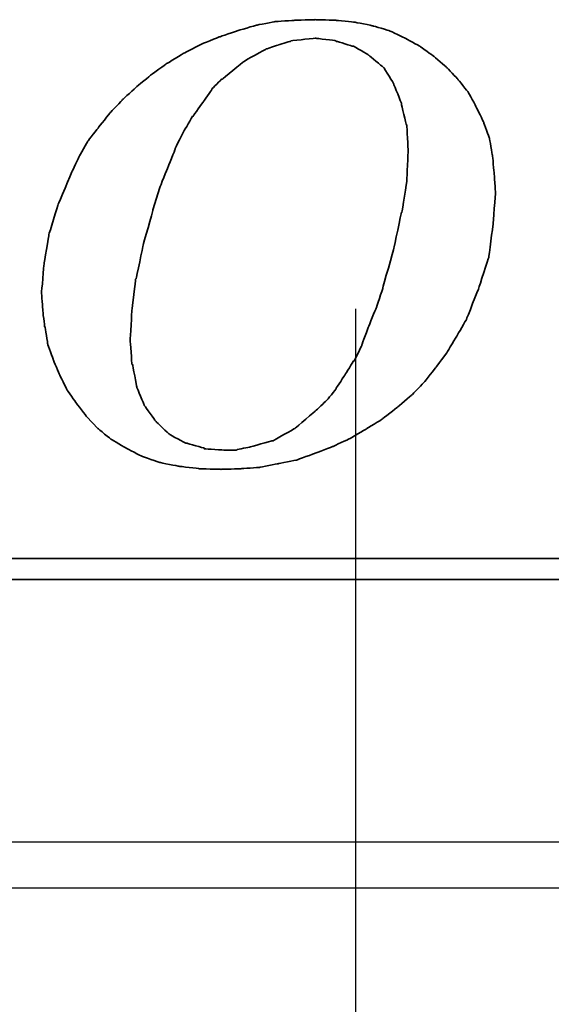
# Model space of a CAD drawing. Header units: millimetres. Extents: x -2774 to 3135, y -1571 to 860.
# Tile 241 of 256: x -2391.53 to -2385.76, y -223.42 to -212.73. Entities that reach past the tile are written whole.
import ezdxf

# ---------------------------------------------------------------- set-up
doc = ezdxf.new("R2010")
doc.units = ezdxf.units.MM
doc.layers.get('0').update_dxf_attribs({"linetype": 'CONTINUOUS'})
doc.layers.add('DIM', color=4, linetype='CONTINUOUS')
doc.layers.add('layer 1', color=7, linetype='CONTINUOUS')

# ---------------------------------------------------------------- blocks, each defined once
blk = doc.blocks.new('TBI MOTION logo(完整正式版)')
at = {"layer": 'layer 1', "color": 22, "lineweight": 35}
for points, knots in [([(-11.34375, -6.98375), (-11.34375, -6.98375), (-10.91375, -7.43875), (-10.91375, -7.43875), (-10.91375, -7.43875), (-10.91375, -7.43875), (-10.38625, -7.87125), (-10.38625, -7.87125), (-10.38625, -7.87125), (-10.38625, -7.87125), (-9.81125, -8.20375), (-9.81125, -8.20375), (-9.81125, -8.20375), (-9.81125, -8.20375), (-9.21125, -8.51875), (-9.21125, -8.51875), (-9.21125, -8.51875), (-9.21125, -8.51875), (-8.51625, -8.75875), (-8.51625, -8.75875), (-8.51625, -8.75875), (-8.51625, -8.75875), (-7.77125, -8.90375), (-7.77125, -8.90375), (-7.77125, -8.90375), (-7.77125, -8.90375), (-6.97875, -8.99875), (-6.97875, -8.99875), (-6.97875, -8.99875), (-6.97875, -8.99875), (-6.14125, -9.02375), (-6.14125, -9.02375), (-6.14125, -9.02375), (-6.14125, -9.02375), (-5.37125, -8.99875), (-5.37125, -8.99875), (-5.37125, -8.99875), (-5.37125, -8.99875), (-4.65375, -8.94875), (-4.65375, -8.94875), (-4.65375, -8.94875), (-4.65375, -8.94875), (-3.93375, -8.80625), (-3.93375, -8.80625), (-3.93375, -8.80625), (-3.93375, -8.80625), (-3.21375, -8.66375), (-3.21375, -8.66375), (-3.21375, -8.66375), (-3.21375, -8.66375), (-2.49375, -8.39875), (-2.49375, -8.39875), (-2.49375, -8.39875), (-2.49375, -8.39875), (-1.79875, -8.13375), (-1.79875, -8.13375), (-1.79875, -8.13375), (-1.79875, -8.13375), (-1.17375, -7.84375), (-1.17375, -7.84375), (-1.17375, -7.84375), (-1.17375, -7.84375), (-0.52375, -7.46375), (-0.52375, -7.46375), (-0.52375, -7.46375), (-0.52375, -7.46375), (0.10124, -7.07875), (0.10124, -7.07875), (0.10124, -7.07875), (0.10124, -7.07875), (0.67625, -6.62375), (0.67625, -6.62375), (0.67625, -6.62375), (0.67625, -6.62375), (1.24874, -6.14375), (1.24874, -6.14375), (1.24874, -6.14375), (1.24874, -6.14375), (1.72874, -5.64125), (1.72874, -5.64125), (1.72874, -5.64125), (1.72874, -5.64125), (2.18624, -5.06375), (2.18624, -5.06375), (2.18624, -5.06375), (2.18624, -5.06375), (2.61625, -4.48874), (2.61625, -4.48874), (2.61625, -4.48874), (2.61625, -4.48874), (3.00125, -3.83874), (3.00125, -3.83874), (3.00125, -3.83874), (3.00125, -3.83874), (3.36124, -3.21374), (3.36124, -3.21374), (3.36124, -3.21374), (3.36124, -3.21374), (3.84374, -1.99125), (3.84374, -1.99125), (3.84374, -1.99125), (3.84374, -1.99125), (4.22625, -0.81875), (4.22625, -0.81875), (4.22625, -0.81875), (4.22625, -0.81875), (4.39125, 0.45624), (4.39125, 0.45624), (4.39125, 0.45624), (4.39125, 0.45624), (4.48874, 1.70124), (4.48874, 1.70124), (4.48874, 1.70124), (4.48874, 1.70124), (4.43874, 2.44625), (4.43874, 2.44625), (4.43874, 2.44625), (4.43874, 2.44625), (4.36874, 3.14125), (4.36874, 3.14125), (4.36874, 3.14125), (4.36874, 3.14125), (4.25125, 3.81125), (4.25125, 3.81125), (4.25125, 3.81125), (4.25125, 3.81125), (4.03124, 4.41125), (4.03124, 4.41125), (4.03124, 4.41125), (4.03124, 4.41125), (3.74374, 5.01125), (3.74374, 5.01125), (3.74374, 5.01125), (3.74374, 5.01125), (3.43124, 5.58875), (3.43124, 5.58875), (3.43124, 5.58875), (3.43124, 5.58875), (3.02625, 6.09125), (3.02625, 6.09125), (3.02625, 6.09125), (3.02625, 6.09125), (2.59374, 6.54875), (2.59374, 6.54875), (2.59374, 6.54875), (2.59374, 6.54875), (2.09124, 6.98125), (2.09124, 6.98125), (2.09124, 6.98125), (2.09124, 6.98125), (1.56124, 7.36625), (1.56124, 7.36625), (1.56124, 7.36625), (1.56124, 7.36625), (0.98624, 7.67625), (0.98624, 7.67625), (0.98624, 7.67625), (0.98624, 7.67625), (0.38624, 7.96375), (0.38624, 7.96375), (0.38624, 7.96375), (0.38624, 7.96375), (-0.25875, 8.15625), (-0.25875, 8.15625), (-0.25875, 8.15625), (-0.25875, 8.15625), (-0.98125, 8.30125), (-0.98125, 8.30125), (-0.98125, 8.30125), (-0.98125, 8.30125), (-1.70124, 8.37125), (-1.70124, 8.37125), (-1.70124, 8.37125), (-1.70124, 8.37125), (-2.49375, 8.39624), (-2.49375, 8.39624), (-2.49375, 8.39624), (-2.49375, 8.39624), (-3.28625, 8.37125), (-3.28625, 8.37125), (-3.28625, 8.37125), (-3.28625, 8.37125), (-4.05125, 8.32125), (-4.05125, 8.32125), (-4.05125, 8.32125), (-4.05125, 8.32125), (-4.77375, 8.18125), (-4.77375, 8.18125), (-4.77375, 8.18125), (-4.77375, 8.18125), (-5.51625, 7.96375), (-5.51625, 7.96375), (-5.51625, 7.96375), (-5.51625, 7.96375), (-6.21125, 7.72625), (-6.21125, 7.72625), (-6.21125, 7.72625), (-6.21125, 7.72625), (-6.92875, 7.43625), (-6.92875, 7.43625), (-6.92875, 7.43625), (-6.92875, 7.43625), (-7.57875, 7.10125), (-7.57875, 7.10125), (-7.57875, 7.10125), (-7.57875, 7.10125), (-8.24875, 6.69125), (-8.24875, 6.69125), (-8.24875, 6.69125), (-8.24875, 6.69125), (-8.84875, 6.26125), (-8.84875, 6.26125), (-8.84875, 6.26125), (-8.84875, 6.26125), (-9.42625, 5.78125), (-9.42625, 5.78125), (-9.42625, 5.78125), (-9.42625, 5.78125), (-9.95375, 5.30125), (-9.95375, 5.30125), (-9.95375, 5.30125), (-9.95375, 5.30125), (-10.43375, 4.79624), (-10.43375, 4.79624), (-10.43375, 4.79624), (-10.43375, 4.79624), (-10.88875, 4.22125), (-10.88875, 4.22125), (-10.88875, 4.22125), (-10.88875, 4.22125), (-11.29875, 3.69375), (-11.29875, 3.69375), (-11.29875, 3.69375), (-11.29875, 3.69375), (-11.63375, 3.09125), (-11.63375, 3.09125), (-11.63375, 3.09125), (-11.63375, 3.09125), (-11.91875, 2.49625), (-11.91875, 2.49625), (-11.91875, 2.49625), (-11.91875, 2.49625), (-12.44875, 1.24625), (-12.44875, 1.24625), (-12.44875, 1.24625), (-12.44875, 1.24625), (-12.80875, 0.06874), (-12.80875, 0.06874), (-12.80875, 0.06874), (-12.80875, 0.06874), (-12.99875, -1.07875), (-12.99875, -1.07875), (-12.99875, -1.07875), (-12.99875, -1.07875), (-13.09375, -2.18375), (-13.09375, -2.18375), (-13.09375, -2.18375), (-13.09375, -2.18375), (-13.04875, -2.85375), (-13.04875, -2.85375), (-13.04875, -2.85375), (-13.04875, -2.85375), (-12.97375, -3.50375), (-12.97375, -3.50375), (-12.97375, -3.50375), (-12.97375, -3.50375), (-12.95375, -3.50375), (-12.95375, -3.50375), (-12.95375, -3.50375), (-12.95375, -3.50375), (-12.85375, -4.17375), (-12.85375, -4.17375), (-12.85375, -4.17375), (-12.85375, -4.17375), (-12.63875, -4.77624), (-12.63875, -4.77624), (-12.63875, -4.77624), (-12.63875, -4.77624), (-12.39875, -5.35125), (-12.39875, -5.35125), (-12.39875, -5.35125), (-12.39875, -5.35125), (-12.11375, -5.92875), (-12.11375, -5.92875), (-12.11375, -5.92875), (-12.11375, -5.92875), (-11.75375, -6.45375), (-11.75375, -6.45375), (-11.75375, -6.45375), (-11.75375, -6.45375), (-11.34375, -6.98375), (-11.34375, -6.98375)], [0, 0, 0, 0, 0.01369863, 0.01369863, 0.01369863, 0.01369864, 0.02739726, 0.02739726, 0.02739726, 0.02739727, 0.04109589, 0.04109589, 0.04109589, 0.0410959, 0.05479452, 0.05479452, 0.05479452, 0.05479453, 0.06849315, 0.06849315, 0.06849315, 0.06849316, 0.08219178, 0.08219178, 0.08219178, 0.08219179, 0.09589041, 0.09589041, 0.09589041, 0.09589042, 0.10958904, 0.10958904, 0.10958904, 0.10958905, 0.12328767, 0.12328767, 0.12328767, 0.12328768, 0.1369863, 0.1369863, 0.1369863, 0.13698631, 0.15068493, 0.15068493, 0.15068493, 0.15068494, 0.16438356, 0.16438356, 0.16438356, 0.16438357, 0.17808219, 0.17808219, 0.17808219, 0.1780822, 0.19178082, 0.19178082, 0.19178082, 0.19178083, 0.20547945, 0.20547945, 0.20547945, 0.20547946, 0.21917808, 0.21917808, 0.21917808, 0.21917809, 0.23287671, 0.23287671, 0.23287671, 0.23287672, 0.24657534, 0.24657534, 0.24657534, 0.24657535, 0.26027397, 0.26027397, 0.26027397, 0.26027398, 0.2739726, 0.2739726, 0.2739726, 0.27397261, 0.28767123, 0.28767123, 0.28767123, 0.28767124, 0.30136986, 0.30136986, 0.30136986, 0.30136987, 0.31506849, 0.31506849, 0.31506849, 0.3150685, 0.32876712, 0.32876712, 0.32876712, 0.32876713, 0.34246575, 0.34246575, 0.34246575, 0.34246576, 0.35616438, 0.35616438, 0.35616438, 0.35616439, 0.36986301, 0.36986301, 0.36986301, 0.36986302, 0.38356164, 0.38356164, 0.38356164, 0.38356165, 0.39726027, 0.39726027, 0.39726027, 0.39726028, 0.4109589, 0.4109589, 0.4109589, 0.41095891, 0.42465753, 0.42465753, 0.42465753, 0.42465754, 0.43835616, 0.43835616, 0.43835616, 0.43835617, 0.45205479, 0.45205479, 0.45205479, 0.4520548, 0.46575342, 0.46575342, 0.46575342, 0.46575343, 0.47945205, 0.47945205, 0.47945205, 0.47945206, 0.49315068, 0.49315068, 0.49315068, 0.49315069, 0.50684932, 0.50684932, 0.50684932, 0.50684933, 0.52054795, 0.52054795, 0.52054795, 0.52054796, 0.53424658, 0.53424658, 0.53424658, 0.53424659, 0.54794521, 0.54794521, 0.54794521, 0.54794522, 0.56164384, 0.56164384, 0.56164384, 0.56164385, 0.57534247, 0.57534247, 0.57534247, 0.57534248, 0.5890411, 0.5890411, 0.5890411, 0.58904111, 0.60273973, 0.60273973, 0.60273973, 0.60273974, 0.61643836, 0.61643836, 0.61643836, 0.61643837, 0.63013699, 0.63013699, 0.63013699, 0.630137, 0.64383562, 0.64383562, 0.64383562, 0.64383563, 0.65753425, 0.65753425, 0.65753425, 0.65753426, 0.67123288, 0.67123288, 0.67123288, 0.67123289, 0.68493151, 0.68493151, 0.68493151, 0.68493152, 0.69863014, 0.69863014, 0.69863014, 0.69863015, 0.71232877, 0.71232877, 0.71232877, 0.71232878, 0.7260274, 0.7260274, 0.7260274, 0.72602741, 0.73972603, 0.73972603, 0.73972603, 0.73972604, 0.75342466, 0.75342466, 0.75342466, 0.75342467, 0.76712329, 0.76712329, 0.76712329, 0.7671233, 0.78082192, 0.78082192, 0.78082192, 0.78082193, 0.79452055, 0.79452055, 0.79452055, 0.79452056, 0.80821918, 0.80821918, 0.80821918, 0.80821919, 0.82191781, 0.82191781, 0.82191781, 0.82191782, 0.83561644, 0.83561644, 0.83561644, 0.83561645, 0.84931507, 0.84931507, 0.84931507, 0.84931508, 0.8630137, 0.8630137, 0.8630137, 0.86301371, 0.87671233, 0.87671233, 0.87671233, 0.87671234, 0.89041096, 0.89041096, 0.89041096, 0.89041097, 0.90410959, 0.90410959, 0.90410959, 0.9041096, 0.91780822, 0.91780822, 0.91780822, 0.91780823, 0.93150685, 0.93150685, 0.93150685, 0.93150686, 0.94520548, 0.94520548, 0.94520548, 0.94520549, 0.95890411, 0.95890411, 0.95890411, 0.95890412, 0.97260274, 0.97260274, 0.97260274, 0.97260275, 0.98630137, 0.98630137, 0.98630137, 0.98630138, 1, 1, 1, 1]), ([(-8.77875, 1.03124), (-8.77875, 1.03124), (-8.51625, 1.89625), (-8.51625, 1.89625), (-8.51625, 1.89625), (-8.51625, 1.89625), (-8.20375, 2.66375), (-8.20375, 2.66375), (-8.20375, 2.66375), (-8.20375, 2.66375), (-7.91625, 3.38125), (-7.91625, 3.38125), (-7.91625, 3.38125), (-7.91625, 3.38125), (-7.91625, 3.40624), (-7.91625, 3.40624), (-7.91625, 3.40624), (-7.91625, 3.40624), (-7.57875, 4.07624), (-7.57875, 4.07624), (-7.57875, 4.07624), (-7.57875, 4.07624), (-7.24375, 4.65125), (-7.24375, 4.65125), (-7.24375, 4.65125), (-7.24375, 4.65125), (-7.21875, 4.65125), (-7.21875, 4.65125), (-7.21875, 4.65125), (-7.21875, 4.65125), (-7.21875, 4.67624), (-7.21875, 4.67624), (-7.21875, 4.67624), (-7.21875, 4.67624), (-6.83625, 5.20375), (-6.83625, 5.20375), (-6.83625, 5.20375), (-6.83625, 5.20375), (-6.49875, 5.68625), (-6.49875, 5.68625), (-6.49875, 5.68625), (-6.49875, 5.68625), (-6.49875, 5.70625), (-6.49875, 5.70625), (-6.49875, 5.70625), (-6.49875, 5.70625), (-6.11625, 6.09125), (-6.11625, 6.09125), (-6.11625, 6.09125), (-6.11625, 6.09125), (-6.09125, 6.09125), (-6.09125, 6.09125), (-6.09125, 6.09125), (-6.09125, 6.09125), (-5.27375, 6.76625), (-5.27375, 6.76625), (-5.27375, 6.76625), (-5.27375, 6.76625), (-5.24875, 6.76625), (-5.24875, 6.76625), (-5.24875, 6.76625), (-5.24875, 6.76625), (-5.24875, 6.78625), (-5.24875, 6.78625), (-5.24875, 6.78625), (-5.24875, 6.78625), (-4.38875, 7.26624), (-4.38875, 7.26624), (-4.38875, 7.26624), (-4.38875, 7.26624), (-4.36125, 7.26624), (-4.36125, 7.26624), (-4.36125, 7.26624), (-4.36125, 7.26624), (-3.93375, 7.41125), (-3.93375, 7.41125), (-3.93375, 7.41125), (-3.93375, 7.41125), (-3.47375, 7.55625), (-3.47375, 7.55625), (-3.47375, 7.55625), (-3.47375, 7.55625), (-3.45375, 7.55625), (-3.45375, 7.55625), (-3.45375, 7.55625), (-3.45375, 7.55625), (-3.42875, 7.58124), (-3.42875, 7.58124), (-3.42875, 7.58124), (-3.42875, 7.58124), (-2.97375, 7.62625), (-2.97375, 7.62625), (-2.97375, 7.62625), (-2.97375, 7.62625), (-2.49375, 7.67625), (-2.49375, 7.67625), (-2.49375, 7.67625), (-2.49375, 7.67625), (-2.46875, 7.67625), (-2.46875, 7.67625), (-2.46875, 7.67625), (-2.46875, 7.67625), (-1.70124, 7.58124), (-1.70124, 7.58124), (-1.70124, 7.58124), (-1.70124, 7.58124), (-1.67875, 7.55625), (-1.67875, 7.55625), (-1.67875, 7.55625), (-1.67875, 7.55625), (-1.65375, 7.55625), (-1.65375, 7.55625), (-1.65375, 7.55625), (-1.65375, 7.55625), (-1.03125, 7.36625), (-1.03125, 7.36625), (-1.03125, 7.36625), (-1.03125, 7.36625), (-1.00625, 7.36625), (-1.00625, 7.36625), (-1.00625, 7.36625), (-1.00625, 7.36625), (-0.43124, 7.02624), (-0.43124, 7.02624), (-0.43124, 7.02624), (-0.43124, 7.02624), (-0.40625, 7.00624), (-0.40625, 7.00624), (-0.40625, 7.00624), (-0.40625, 7.00624), (0.12124, 6.57124), (0.12124, 6.57124), (0.12124, 6.57124), (0.12124, 6.57124), (0.14624, 6.54875), (0.14624, 6.54875), (0.14624, 6.54875), (0.14624, 6.54875), (0.17124, 6.52375), (0.17124, 6.52375), (0.17124, 6.52375), (0.17124, 6.52375), (0.55625, 5.89875), (0.55625, 5.89875), (0.55625, 5.89875), (0.55625, 5.89875), (0.55625, 5.87625), (0.55625, 5.87625), (0.55625, 5.87625), (0.55625, 5.87625), (0.84124, 5.15625), (0.84124, 5.15625), (0.84124, 5.15625), (0.84124, 5.15625), (0.84124, 5.13125), (0.84124, 5.13125), (0.84124, 5.13125), (0.84124, 5.13125), (1.03624, 4.31875), (1.03624, 4.31875), (1.03624, 4.31875), (1.03624, 4.31875), (1.05624, 4.31875), (1.05624, 4.31875), (1.05624, 4.31875), (1.05624, 4.31875), (1.05624, 4.29125), (1.05624, 4.29125), (1.05624, 4.29125), (1.05624, 4.29125), (1.10625, 3.33125), (1.10625, 3.33125), (1.10625, 3.33125), (1.10625, 3.33125), (1.10625, 3.30875), (1.10625, 3.30875), (1.10625, 3.30875), (1.10625, 3.30875), (1.05624, 2.20624), (1.05624, 2.20624), (1.05624, 2.20624), (1.05624, 2.20624), (1.05624, 2.18124), (1.05624, 2.18124), (1.05624, 2.18124), (1.05624, 2.18124), (0.86624, 0.93624), (0.86624, 0.93624), (0.86624, 0.93624), (0.86624, 0.93624), (0.84124, 0.93624), (0.84124, 0.93624), (0.84124, 0.93624), (0.84124, 0.93624), (0.55625, -0.45874), (0.55625, -0.45874), (0.55625, -0.45874), (0.55625, -0.45874), (0.12124, -1.99125), (0.12124, -1.99125), (0.12124, -1.99125), (0.12124, -1.99125), (0.12124, -2.01874), (0.12124, -2.01874), (0.12124, -2.01874), (0.12124, -2.01874), (-0.13874, -2.78375), (-0.13874, -2.78375), (-0.13874, -2.78375), (-0.13874, -2.78375), (-0.43124, -3.50375), (-0.43124, -3.50375), (-0.43124, -3.50375), (-0.43124, -3.50375), (-0.69375, -4.19875), (-0.69375, -4.19875), (-0.69375, -4.19875), (-0.69375, -4.19875), (-0.69375, -4.22375), (-0.69375, -4.22375), (-0.69375, -4.22375), (-0.69375, -4.22375), (-0.98125, -4.82374), (-0.98125, -4.82374), (-0.98125, -4.82374), (-0.98125, -4.82374), (-1.00625, -4.82374), (-1.00625, -4.82374), (-1.00625, -4.82374), (-1.00625, -4.82374), (-1.33875, -5.35125), (-1.33875, -5.35125), (-1.33875, -5.35125), (-1.33875, -5.35125), (-1.67875, -5.87875), (-1.67875, -5.87875), (-1.67875, -5.87875), (-1.67875, -5.87875), (-1.67875, -5.90375), (-1.67875, -5.90375), (-1.67875, -5.90375), (-1.67875, -5.90375), (-2.05875, -6.35875), (-2.05875, -6.35875), (-2.05875, -6.35875), (-2.05875, -6.35875), (-2.08375, -6.38375), (-2.08375, -6.38375), (-2.08375, -6.38375), (-2.08375, -6.38375), (-2.46875, -6.74375), (-2.46875, -6.74375), (-2.46875, -6.74375), (-2.46875, -6.74375), (-3.25875, -7.41625), (-3.25875, -7.41625), (-3.25875, -7.41625), (-3.25875, -7.41625), (-3.28625, -7.43875), (-3.28625, -7.43875), (-3.28625, -7.43875), (-3.28625, -7.43875), (-4.12375, -7.91875), (-4.12375, -7.91875), (-4.12375, -7.91875), (-4.12375, -7.91875), (-4.14875, -7.91875), (-4.14875, -7.91875), (-4.14875, -7.91875), (-4.14875, -7.91875), (-4.17125, -7.91875), (-4.17125, -7.91875), (-4.17125, -7.91875), (-4.17125, -7.91875), (-5.03375, -8.15875), (-5.03375, -8.15875), (-5.03375, -8.15875), (-5.03375, -8.15875), (-5.51625, -8.25625), (-5.51625, -8.25625), (-5.51625, -8.25625), (-5.51625, -8.25625), (-5.54125, -8.27875), (-5.54125, -8.27875), (-5.54125, -8.27875), (-5.54125, -8.27875), (-5.56375, -8.27875), (-5.56375, -8.27875), (-5.56375, -8.27875), (-5.56375, -8.27875), (-5.99625, -8.27875), (-5.99625, -8.27875), (-5.99625, -8.27875), (-5.99625, -8.27875), (-6.76375, -8.23125), (-6.76375, -8.23125), (-6.76375, -8.23125), (-6.76375, -8.23125), (-6.78875, -8.23125), (-6.78875, -8.23125), (-6.78875, -8.23125), (-6.78875, -8.23125), (-6.78875, -8.20375), (-6.78875, -8.20375), (-6.78875, -8.20375), (-6.78875, -8.20375), (-7.45875, -8.01375), (-7.45875, -8.01375), (-7.45875, -8.01375), (-7.45875, -8.01375), (-7.48375, -8.01375), (-7.48375, -8.01375), (-7.48375, -8.01375), (-7.48375, -8.01375), (-7.50875, -8.01375), (-7.50875, -8.01375), (-7.50875, -8.01375), (-7.50875, -8.01375), (-8.13125, -7.67875), (-8.13125, -7.67875), (-8.13125, -7.67875), (-8.13125, -7.67875), (-8.15625, -7.65375), (-8.15625, -7.65375), (-8.15625, -7.65375), (-8.15625, -7.65375), (-8.65875, -7.17375), (-8.65875, -7.17375), (-8.65875, -7.17375), (-8.65875, -7.17375), (-8.68375, -7.14875), (-8.68375, -7.14875), (-8.68375, -7.14875), (-8.68375, -7.14875), (-9.08875, -6.57375), (-9.08875, -6.57375), (-9.08875, -6.57375), (-9.08875, -6.57375), (-9.11375, -6.54875), (-9.11375, -6.54875), (-9.11375, -6.54875), (-9.11375, -6.54875), (-9.11375, -6.52875), (-9.11375, -6.52875), (-9.11375, -6.52875), (-9.11375, -6.52875), (-9.40375, -5.85375), (-9.40375, -5.85375), (-9.40375, -5.85375), (-9.40375, -5.85375), (-9.40375, -5.82875), (-9.40375, -5.82875), (-9.40375, -5.82875), (-9.40375, -5.82875), (-9.56875, -4.96875), (-9.56875, -4.96875), (-9.56875, -4.96875), (-9.56875, -4.96875), (-9.59375, -4.94375), (-9.59375, -4.94375), (-9.59375, -4.94375), (-9.59375, -4.94375), (-9.66375, -4.03375), (-9.66375, -4.03375), (-9.66375, -4.03375), (-9.66375, -4.03375), (-9.66375, -4.00875), (-9.66375, -4.00875), (-9.66375, -4.00875), (-9.66375, -4.00875), (-9.59375, -2.85375), (-9.59375, -2.85375), (-9.59375, -2.85375), (-9.59375, -2.85375), (-9.45125, -1.65875), (-9.45125, -1.65875), (-9.45125, -1.65875), (-9.45125, -1.65875), (-9.42625, -1.63375), (-9.42625, -1.63375), (-9.42625, -1.63375), (-9.42625, -1.63375), (-9.16125, -0.33875), (-9.16125, -0.33875), (-9.16125, -0.33875), (-9.16125, -0.33875), (-8.77875, 1.00624), (-8.77875, 1.00624), (-8.77875, 1.00624), (-8.77875, 1.00624), (-8.77875, 1.03124), (-8.77875, 1.03124)], [0, 0, 0, 0, 0.01020408, 0.01020408, 0.01020408, 0.01020409, 0.02040816, 0.02040816, 0.02040816, 0.02040817, 0.03061224, 0.03061224, 0.03061224, 0.03061225, 0.04081633, 0.04081633, 0.04081633, 0.04081634, 0.05102041, 0.05102041, 0.05102041, 0.05102042, 0.06122449, 0.06122449, 0.06122449, 0.0612245, 0.07142857, 0.07142857, 0.07142857, 0.07142858, 0.08163265, 0.08163265, 0.08163265, 0.08163266, 0.09183673, 0.09183673, 0.09183673, 0.09183674, 0.10204082, 0.10204082, 0.10204082, 0.10204083, 0.1122449, 0.1122449, 0.1122449, 0.11224491, 0.12244898, 0.12244898, 0.12244898, 0.12244899, 0.13265306, 0.13265306, 0.13265306, 0.13265307, 0.14285714, 0.14285714, 0.14285714, 0.14285715, 0.15306122, 0.15306122, 0.15306122, 0.15306123, 0.16326531, 0.16326531, 0.16326531, 0.16326532, 0.17346939, 0.17346939, 0.17346939, 0.1734694, 0.18367347, 0.18367347, 0.18367347, 0.18367348, 0.19387755, 0.19387755, 0.19387755, 0.19387756, 0.20408163, 0.20408163, 0.20408163, 0.20408164, 0.21428571, 0.21428571, 0.21428571, 0.21428572, 0.2244898, 0.2244898, 0.2244898, 0.22448981, 0.23469388, 0.23469388, 0.23469388, 0.23469389, 0.24489796, 0.24489796, 0.24489796, 0.24489797, 0.25510204, 0.25510204, 0.25510204, 0.25510205, 0.26530612, 0.26530612, 0.26530612, 0.26530613, 0.2755102, 0.2755102, 0.2755102, 0.27551021, 0.28571429, 0.28571429, 0.28571429, 0.2857143, 0.29591837, 0.29591837, 0.29591837, 0.29591838, 0.30612245, 0.30612245, 0.30612245, 0.30612246, 0.31632653, 0.31632653, 0.31632653, 0.31632654, 0.32653061, 0.32653061, 0.32653061, 0.32653062, 0.33673469, 0.33673469, 0.33673469, 0.3367347, 0.34693878, 0.34693878, 0.34693878, 0.34693879, 0.35714286, 0.35714286, 0.35714286, 0.35714287, 0.36734694, 0.36734694, 0.36734694, 0.36734695, 0.37755102, 0.37755102, 0.37755102, 0.37755103, 0.3877551, 0.3877551, 0.3877551, 0.38775511, 0.39795918, 0.39795918, 0.39795918, 0.39795919, 0.40816327, 0.40816327, 0.40816327, 0.40816328, 0.41836735, 0.41836735, 0.41836735, 0.41836736, 0.42857143, 0.42857143, 0.42857143, 0.42857144, 0.43877551, 0.43877551, 0.43877551, 0.43877552, 0.44897959, 0.44897959, 0.44897959, 0.4489796, 0.45918367, 0.45918367, 0.45918367, 0.45918368, 0.46938776, 0.46938776, 0.46938776, 0.46938777, 0.47959184, 0.47959184, 0.47959184, 0.47959185, 0.48979592, 0.48979592, 0.48979592, 0.48979593, 0.5, 0.5, 0.5, 0.50000001, 0.51020408, 0.51020408, 0.51020408, 0.51020409, 0.52040816, 0.52040816, 0.52040816, 0.52040817, 0.53061224, 0.53061224, 0.53061224, 0.53061225, 0.54081633, 0.54081633, 0.54081633, 0.54081634, 0.55102041, 0.55102041, 0.55102041, 0.55102042, 0.56122449, 0.56122449, 0.56122449, 0.5612245, 0.57142857, 0.57142857, 0.57142857, 0.57142858, 0.58163265, 0.58163265, 0.58163265, 0.58163266, 0.59183673, 0.59183673, 0.59183673, 0.59183674, 0.60204082, 0.60204082, 0.60204082, 0.60204083, 0.6122449, 0.6122449, 0.6122449, 0.61224491, 0.62244898, 0.62244898, 0.62244898, 0.62244899, 0.63265306, 0.63265306, 0.63265306, 0.63265307, 0.64285714, 0.64285714, 0.64285714, 0.64285715, 0.65306122, 0.65306122, 0.65306122, 0.65306123, 0.66326531, 0.66326531, 0.66326531, 0.66326532, 0.67346939, 0.67346939, 0.67346939, 0.6734694, 0.68367347, 0.68367347, 0.68367347, 0.68367348, 0.69387755, 0.69387755, 0.69387755, 0.69387756, 0.70408163, 0.70408163, 0.70408163, 0.70408164, 0.71428571, 0.71428571, 0.71428571, 0.71428572, 0.7244898, 0.7244898, 0.7244898, 0.72448981, 0.73469388, 0.73469388, 0.73469388, 0.73469389, 0.74489796, 0.74489796, 0.74489796, 0.74489797, 0.75510204, 0.75510204, 0.75510204, 0.75510205, 0.76530612, 0.76530612, 0.76530612, 0.76530613, 0.7755102, 0.7755102, 0.7755102, 0.77551021, 0.78571429, 0.78571429, 0.78571429, 0.7857143, 0.79591837, 0.79591837, 0.79591837, 0.79591838, 0.80612245, 0.80612245, 0.80612245, 0.80612246, 0.81632653, 0.81632653, 0.81632653, 0.81632654, 0.82653061, 0.82653061, 0.82653061, 0.82653062, 0.83673469, 0.83673469, 0.83673469, 0.8367347, 0.84693878, 0.84693878, 0.84693878, 0.84693879, 0.85714286, 0.85714286, 0.85714286, 0.85714287, 0.86734694, 0.86734694, 0.86734694, 0.86734695, 0.87755102, 0.87755102, 0.87755102, 0.87755103, 0.8877551, 0.8877551, 0.8877551, 0.88775511, 0.89795918, 0.89795918, 0.89795918, 0.89795919, 0.90816327, 0.90816327, 0.90816327, 0.90816328, 0.91836735, 0.91836735, 0.91836735, 0.91836736, 0.92857143, 0.92857143, 0.92857143, 0.92857144, 0.93877551, 0.93877551, 0.93877551, 0.93877552, 0.94897959, 0.94897959, 0.94897959, 0.9489796, 0.95918367, 0.95918367, 0.95918367, 0.95918368, 0.96938776, 0.96938776, 0.96938776, 0.96938777, 0.97959184, 0.97959184, 0.97959184, 0.97959185, 0.98979592, 0.98979592, 0.98979592, 0.98979593, 1, 1, 1, 1]), ([(75.90875, -9.47875), (75.90875, -9.47875), (75.90875, -12.28625), (75.90875, -12.28625), (75.90875, -12.28625), (75.90875, -12.28625), (75.90875, -12.47875), (75.90875, -12.47875), (75.90875, -12.47875), (75.90875, -12.47875), (75.71625, -12.47875), (75.71625, -12.47875), (75.71625, -12.47875), (75.71625, -12.47875), (-88.32875, -12.47875), (-88.32875, -12.47875), (-88.32875, -12.47875), (-88.32875, -12.47875), (-88.32875, -13.29375), (-88.32875, -13.29375), (-88.32875, -13.29375), (-88.32875, -13.29375), (82.89125, -13.29375), (82.89125, -13.29375), (82.89125, -13.29375), (82.89125, -13.29375), (75.90875, -9.47875), (75.90875, -9.47875)], [0, 0, 0, 0, 0.14285714, 0.14285714, 0.14285714, 0.14285715, 0.28571429, 0.28571429, 0.28571429, 0.2857143, 0.42857143, 0.42857143, 0.42857143, 0.42857144, 0.57142857, 0.57142857, 0.57142857, 0.57142858, 0.71428571, 0.71428571, 0.71428571, 0.71428572, 0.85714286, 0.85714286, 0.85714286, 0.85714287, 1, 1, 1, 1])]:
    blk.add_open_spline(points, degree=3, knots=knots, dxfattribs=at)

msp = doc.modelspace()

# ---------------------------------------------------------------- linework, layer by layer
at = {"color": 0, "ltscale": 0.2}
msp.add_line((-2387.881, -241.622), (-2387.881, -215.872), dxfattribs=at)
at = {"color": 0, "linetype": 'Continuous'}
msp.add_line((-2017.881, -221.66), (-2457.881, -221.66), dxfattribs=at)
msp.add_open_spline([(-2017.881, -222.16), (-2457.881, -222.16)], degree=1, dxfattribs=at)

# ---------------------------------------------------------------- block references
at = {"layer": 'DIM', "color": 7, "xscale": 0.2802190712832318, "yscale": 0.2802190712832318, "zscale": 0.2802190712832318}
msp.add_blockref('TBI MOTION logo(完整正式版)', (-2387.621, -215.085), dxfattribs=at)

doc.saveas('drawing.dxf')
